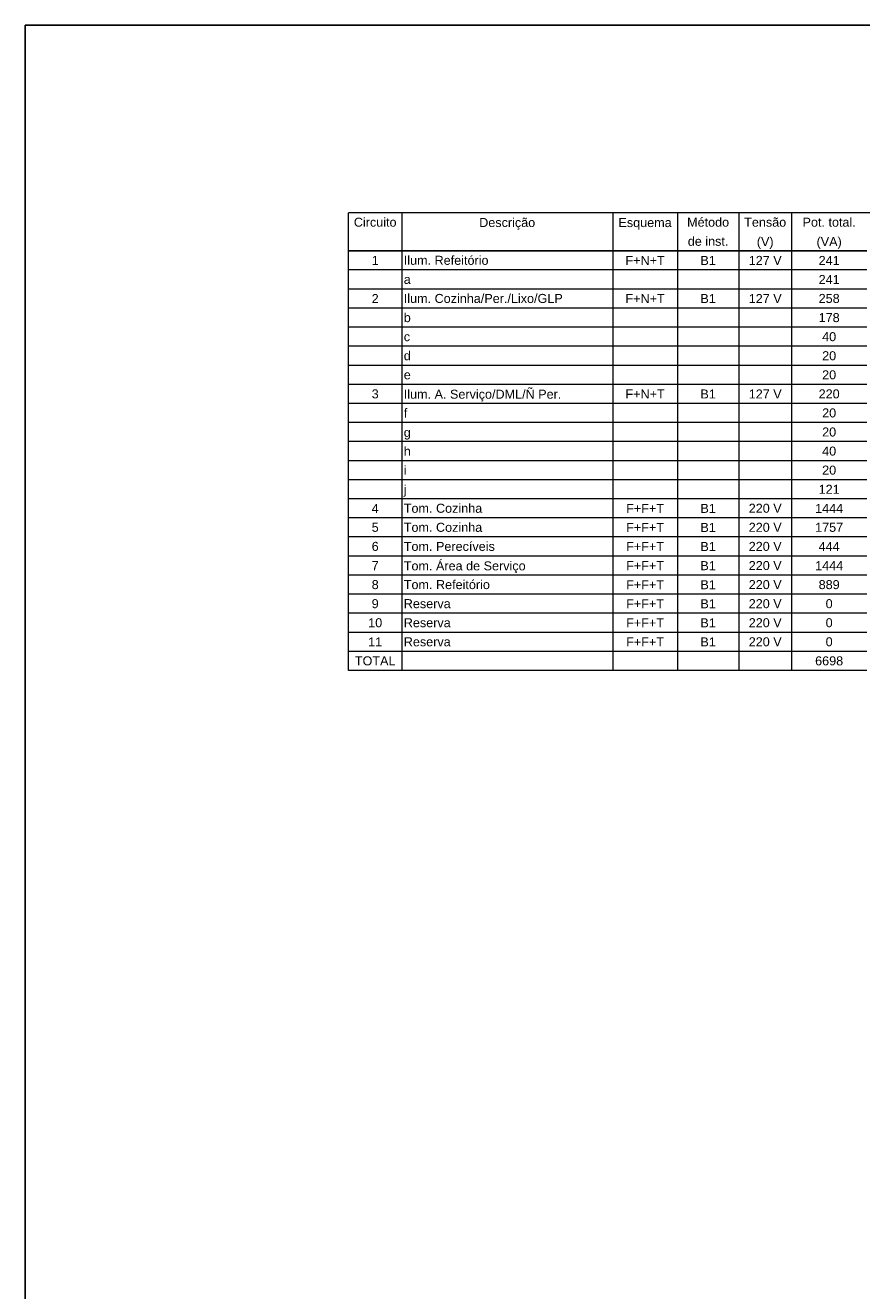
# Model space of a CAD drawing. Header units: millimetres. Extents: x 55082 to 85113, y -5867 to -946.
# Tile 19 of 77: x 55082 to 55898, y -2980 to -1746. Entities that reach past the tile are written whole.
import ezdxf

# ---------------------------------------------------------------- set-up
doc = ezdxf.new("R2010")
doc.units = ezdxf.units.MM
doc.header["$MEASUREMENT"] = 0
doc.layers.add('DI-Tabelas', color=7, linetype='Continuous', lineweight=5)
doc.layers.add('M-6', color=6, linetype='Continuous')
doc.styles.add('Arial', font='arial.ttf')

msp = doc.modelspace()

# ---------------------------------------------------------------- linework, layer by layer
at = {"layer": 'DI-Tabelas'}
for p, q in [((56585.7, -1928.8), (55397.5, -1928.8)), ((55397.5, -1947.4), (55397.5, -1928.8)), ((55449.3, -1928.8), (55449.3, -1947.4)), ((55655.1, -1928.8), (55655.1, -1947.4)), ((55718.2, -1928.8), (55718.2, -1947.4)), ((55778.1, -1928.8), (55778.1, -1947.4)), ((55829.6, -1928.8), (55829.6, -1947.4)), ((55397.5, -1966), (55397.5, -1947.4)), ((55449.3, -1947.4), (55449.3, -1966)), ((55655.1, -1947.4), (55655.1, -1966)), ((55718.2, -1947.4), (55718.2, -1966)), ((55778.1, -1947.4), (55778.1, -1966)), ((55829.6, -1947.4), (55829.6, -1966)), ((55449.3, -1966), (55397.5, -1966)), ((55397.5, -1984.6), (55397.5, -1966)), ((55397.5, -1966), (55449.3, -1966)), ((55655.1, -1966), (55449.3, -1966)), ((55449.3, -1966), (55449.3, -1984.6)), ((55449.3, -1966), (55655.1, -1966)), ((55718.2, -1966), (55655.1, -1966)), ((55655.1, -1966), (55655.1, -1984.6)), ((55655.1, -1966), (55718.2, -1966)), ((55778.1, -1966), (55718.2, -1966)), ((55718.2, -1966), (55718.2, -1984.6)), ((55718.2, -1966), (55778.1, -1966)), ((55829.6, -1966), (55778.1, -1966)), ((55778.1, -1966), (55778.1, -1984.6)), ((55778.1, -1966), (55829.6, -1966)), ((55903, -1966), (55829.6, -1966)), ((55829.6, -1966), (55829.6, -1984.6)), ((55829.6, -1966), (55903, -1966)), ((55449.3, -1984.6), (55397.5, -1984.6)), ((55397.5, -2003.2), (55397.5, -1984.6)), ((55655.1, -1984.6), (55449.3, -1984.6)), ((55449.3, -1984.6), (55449.3, -2003.2)), ((55718.2, -1984.6), (55655.1, -1984.6)), ((55655.1, -1984.6), (55655.1, -2003.2)), ((55778.1, -1984.6), (55718.2, -1984.6)), ((55718.2, -1984.6), (55718.2, -2003.2)), ((55829.6, -1984.6), (55778.1, -1984.6)), ((55778.1, -1984.6), (55778.1, -2003.2)), ((55903, -1984.6), (55829.6, -1984.6)), ((55829.6, -1984.6), (55829.6, -2003.2)), ((55449.3, -2003.2), (55397.5, -2003.2)), ((55397.5, -2021.8), (55397.5, -2003.2)), ((55655.1, -2003.2), (55449.3, -2003.2)), ((55449.3, -2003.2), (55449.3, -2021.8)), ((55718.2, -2003.2), (55655.1, -2003.2)), ((55655.1, -2003.2), (55655.1, -2021.8)), ((55778.1, -2003.2), (55718.2, -2003.2)), ((55718.2, -2003.2), (55718.2, -2021.8)), ((55829.6, -2003.2), (55778.1, -2003.2)), ((55778.1, -2003.2), (55778.1, -2021.8)), ((55903, -2003.2), (55829.6, -2003.2)), ((55829.6, -2003.2), (55829.6, -2021.8)), ((55449.3, -2021.8), (55397.5, -2021.8)), ((55397.5, -2040.5), (55397.5, -2021.8)), ((55655.1, -2021.8), (55449.3, -2021.8)), ((55449.3, -2021.8), (55449.3, -2040.5)), ((55718.2, -2021.8), (55655.1, -2021.8)), ((55655.1, -2021.8), (55655.1, -2040.5)), ((55778.1, -2021.8), (55718.2, -2021.8)), ((55718.2, -2021.8), (55718.2, -2040.5)), ((55829.6, -2021.8), (55778.1, -2021.8)), ((55778.1, -2021.8), (55778.1, -2040.5)), ((55903, -2021.8), (55829.6, -2021.8)), ((55829.6, -2021.8), (55829.6, -2040.5)), ((55449.3, -2040.5), (55397.5, -2040.5)), ((55397.5, -2059.1), (55397.5, -2040.5)), ((55655.1, -2040.5), (55449.3, -2040.5)), ((55449.3, -2040.5), (55449.3, -2059.1)), ((55718.2, -2040.5), (55655.1, -2040.5)), ((55655.1, -2040.5), (55655.1, -2059.1)), ((55778.1, -2040.5), (55718.2, -2040.5)), ((55718.2, -2040.5), (55718.2, -2059.1)), ((55829.6, -2040.5), (55778.1, -2040.5)), ((55778.1, -2040.5), (55778.1, -2059.1)), ((55903, -2040.5), (55829.6, -2040.5)), ((55829.6, -2040.5), (55829.6, -2059.1)), ((55449.3, -2059.1), (55397.5, -2059.1)), ((55397.5, -2077.7), (55397.5, -2059.1)), ((55655.1, -2059.1), (55449.3, -2059.1)), ((55449.3, -2059.1), (55449.3, -2077.7)), ((55718.2, -2059.1), (55655.1, -2059.1)), ((55655.1, -2059.1), (55655.1, -2077.7)), ((55778.1, -2059.1), (55718.2, -2059.1)), ((55718.2, -2059.1), (55718.2, -2077.7)), ((55829.6, -2059.1), (55778.1, -2059.1)), ((55778.1, -2059.1), (55778.1, -2077.7)), ((55903, -2059.1), (55829.6, -2059.1)), ((55829.6, -2059.1), (55829.6, -2077.7)), ((55449.3, -2077.7), (55397.5, -2077.7)), ((55397.5, -2096.3), (55397.5, -2077.7)), ((55655.1, -2077.7), (55449.3, -2077.7)), ((55449.3, -2077.7), (55449.3, -2096.3)), ((55718.2, -2077.7), (55655.1, -2077.7)), ((55655.1, -2077.7), (55655.1, -2096.3)), ((55778.1, -2077.7), (55718.2, -2077.7)), ((55718.2, -2077.7), (55718.2, -2096.3)), ((55829.6, -2077.7), (55778.1, -2077.7)), ((55778.1, -2077.7), (55778.1, -2096.3)), ((55903, -2077.7), (55829.6, -2077.7)), ((55829.6, -2077.7), (55829.6, -2096.3)), ((55449.3, -2096.3), (55397.5, -2096.3)), ((55397.5, -2114.9), (55397.5, -2096.3)), ((55655.1, -2096.3), (55449.3, -2096.3)), ((55449.3, -2096.3), (55449.3, -2114.9)), ((55718.2, -2096.3), (55655.1, -2096.3)), ((55655.1, -2096.3), (55655.1, -2114.9)), ((55778.1, -2096.3), (55718.2, -2096.3)), ((55718.2, -2096.3), (55718.2, -2114.9)), ((55829.6, -2096.3), (55778.1, -2096.3)), ((55778.1, -2096.3), (55778.1, -2114.9)), ((55903, -2096.3), (55829.6, -2096.3)), ((55829.6, -2096.3), (55829.6, -2114.9)), ((55449.3, -2114.9), (55397.5, -2114.9)), ((55397.5, -2133.5), (55397.5, -2114.9)), ((55655.1, -2114.9), (55449.3, -2114.9)), ((55449.3, -2114.9), (55449.3, -2133.5)), ((55718.2, -2114.9), (55655.1, -2114.9)), ((55655.1, -2114.9), (55655.1, -2133.5)), ((55778.1, -2114.9), (55718.2, -2114.9)), ((55718.2, -2114.9), (55718.2, -2133.5)), ((55829.6, -2114.9), (55778.1, -2114.9)), ((55778.1, -2114.9), (55778.1, -2133.5)), ((55903, -2114.9), (55829.6, -2114.9)), ((55829.6, -2114.9), (55829.6, -2133.5)), ((55449.3, -2133.5), (55397.5, -2133.5)), ((55397.5, -2152.1), (55397.5, -2133.5)), ((55655.1, -2133.5), (55449.3, -2133.5)), ((55449.3, -2133.5), (55449.3, -2152.1)), ((55718.2, -2133.5), (55655.1, -2133.5)), ((55655.1, -2133.5), (55655.1, -2152.1)), ((55778.1, -2133.5), (55718.2, -2133.5)), ((55718.2, -2133.5), (55718.2, -2152.1)), ((55829.6, -2133.5), (55778.1, -2133.5)), ((55778.1, -2133.5), (55778.1, -2152.1)), ((55903, -2133.5), (55829.6, -2133.5)), ((55829.6, -2133.5), (55829.6, -2152.1)), ((55449.3, -2152.1), (55397.5, -2152.1)), ((55397.5, -2170.7), (55397.5, -2152.1)), ((55655.1, -2152.1), (55449.3, -2152.1)), ((55449.3, -2152.1), (55449.3, -2170.7)), ((55718.2, -2152.1), (55655.1, -2152.1)), ((55655.1, -2152.1), (55655.1, -2170.7)), ((55778.1, -2152.1), (55718.2, -2152.1)), ((55718.2, -2152.1), (55718.2, -2170.7)), ((55829.6, -2152.1), (55778.1, -2152.1)), ((55778.1, -2152.1), (55778.1, -2170.7)), ((55903, -2152.1), (55829.6, -2152.1)), ((55829.6, -2152.1), (55829.6, -2170.7)), ((55449.3, -2170.7), (55397.5, -2170.7)), ((55397.5, -2189.3), (55397.5, -2170.7)), ((55655.1, -2170.7), (55449.3, -2170.7)), ((55449.3, -2170.7), (55449.3, -2189.3)), ((55718.2, -2170.7), (55655.1, -2170.7)), ((55655.1, -2170.7), (55655.1, -2189.3)), ((55778.1, -2170.7), (55718.2, -2170.7)), ((55718.2, -2170.7), (55718.2, -2189.3)), ((55829.6, -2170.7), (55778.1, -2170.7)), ((55778.1, -2170.7), (55778.1, -2189.3)), ((55903, -2170.7), (55829.6, -2170.7)), ((55829.6, -2170.7), (55829.6, -2189.3)), ((55449.3, -2189.3), (55397.5, -2189.3)), ((55397.5, -2207.9), (55397.5, -2189.3)), ((55655.1, -2189.3), (55449.3, -2189.3)), ((55449.3, -2189.3), (55449.3, -2207.9)), ((55718.2, -2189.3), (55655.1, -2189.3)), ((55655.1, -2189.3), (55655.1, -2207.9)), ((55778.1, -2189.3), (55718.2, -2189.3)), ((55718.2, -2189.3), (55718.2, -2207.9)), ((55829.6, -2189.3), (55778.1, -2189.3)), ((55778.1, -2189.3), (55778.1, -2207.9)), ((55903, -2189.3), (55829.6, -2189.3)), ((55829.6, -2189.3), (55829.6, -2207.9)), ((55449.3, -2207.9), (55397.5, -2207.9)), ((55397.5, -2226.5), (55397.5, -2207.9)), ((55655.1, -2207.9), (55449.3, -2207.9)), ((55449.3, -2207.9), (55449.3, -2226.5)), ((55718.2, -2207.9), (55655.1, -2207.9)), ((55655.1, -2207.9), (55655.1, -2226.5)), ((55778.1, -2207.9), (55718.2, -2207.9)), ((55718.2, -2207.9), (55718.2, -2226.5)), ((55829.6, -2207.9), (55778.1, -2207.9)), ((55778.1, -2207.9), (55778.1, -2226.5)), ((55903, -2207.9), (55829.6, -2207.9)), ((55829.6, -2207.9), (55829.6, -2226.5)), ((55449.3, -2226.5), (55397.5, -2226.5)), ((55397.5, -2245.1), (55397.5, -2226.5)), ((55655.1, -2226.5), (55449.3, -2226.5)), ((55449.3, -2226.5), (55449.3, -2245.1)), ((55718.2, -2226.5), (55655.1, -2226.5)), ((55655.1, -2226.5), (55655.1, -2245.1)), ((55778.1, -2226.5), (55718.2, -2226.5)), ((55718.2, -2226.5), (55718.2, -2245.1)), ((55829.6, -2226.5), (55778.1, -2226.5)), ((55778.1, -2226.5), (55778.1, -2245.1)), ((55903, -2226.5), (55829.6, -2226.5)), ((55829.6, -2226.5), (55829.6, -2245.1)), ((55449.3, -2245.1), (55397.5, -2245.1)), ((55397.5, -2263.8), (55397.5, -2245.1)), ((55655.1, -2245.1), (55449.3, -2245.1)), ((55449.3, -2245.1), (55449.3, -2263.8)), ((55718.2, -2245.1), (55655.1, -2245.1)), ((55655.1, -2245.1), (55655.1, -2263.8)), ((55778.1, -2245.1), (55718.2, -2245.1)), ((55718.2, -2245.1), (55718.2, -2263.8)), ((55829.6, -2245.1), (55778.1, -2245.1)), ((55778.1, -2245.1), (55778.1, -2263.8)), ((55903, -2245.1), (55829.6, -2245.1)), ((55829.6, -2245.1), (55829.6, -2263.8)), ((55449.3, -2263.8), (55397.5, -2263.8)), ((55397.5, -2282.4), (55397.5, -2263.8)), ((55655.1, -2263.8), (55449.3, -2263.8)), ((55449.3, -2263.8), (55449.3, -2282.4)), ((55718.2, -2263.8), (55655.1, -2263.8)), ((55655.1, -2263.8), (55655.1, -2282.4)), ((55778.1, -2263.8), (55718.2, -2263.8)), ((55718.2, -2263.8), (55718.2, -2282.4)), ((55829.6, -2263.8), (55778.1, -2263.8)), ((55778.1, -2263.8), (55778.1, -2282.4)), ((55903, -2263.8), (55829.6, -2263.8)), ((55829.6, -2263.8), (55829.6, -2282.4)), ((55449.3, -2282.4), (55397.5, -2282.4)), ((55397.5, -2301), (55397.5, -2282.4)), ((55655.1, -2282.4), (55449.3, -2282.4)), ((55449.3, -2282.4), (55449.3, -2301)), ((55718.2, -2282.4), (55655.1, -2282.4)), ((55655.1, -2282.4), (55655.1, -2301)), ((55778.1, -2282.4), (55718.2, -2282.4)), ((55718.2, -2282.4), (55718.2, -2301)), ((55829.6, -2282.4), (55778.1, -2282.4)), ((55778.1, -2282.4), (55778.1, -2301)), ((55903, -2282.4), (55829.6, -2282.4)), ((55829.6, -2282.4), (55829.6, -2301)), ((55449.3, -2301), (55397.5, -2301)), ((55397.5, -2319.6), (55397.5, -2301)), ((55655.1, -2301), (55449.3, -2301)), ((55449.3, -2301), (55449.3, -2319.6)), ((55718.2, -2301), (55655.1, -2301)), ((55655.1, -2301), (55655.1, -2319.6)), ((55778.1, -2301), (55718.2, -2301)), ((55718.2, -2301), (55718.2, -2319.6)), ((55829.6, -2301), (55778.1, -2301)), ((55778.1, -2301), (55778.1, -2319.6)), ((55903, -2301), (55829.6, -2301)), ((55829.6, -2301), (55829.6, -2319.6)), ((55449.3, -2319.6), (55397.5, -2319.6)), ((55397.5, -2338.2), (55397.5, -2319.6)), ((55655.1, -2319.6), (55449.3, -2319.6)), ((55449.3, -2319.6), (55449.3, -2338.2)), ((55718.2, -2319.6), (55655.1, -2319.6)), ((55655.1, -2319.6), (55655.1, -2338.2)), ((55778.1, -2319.6), (55718.2, -2319.6)), ((55718.2, -2319.6), (55718.2, -2338.2)), ((55829.6, -2319.6), (55778.1, -2319.6)), ((55778.1, -2319.6), (55778.1, -2338.2)), ((55903, -2319.6), (55829.6, -2319.6)), ((55829.6, -2319.6), (55829.6, -2338.2)), ((55449.3, -2338.2), (55397.5, -2338.2)), ((55397.5, -2356.8), (55397.5, -2338.2)), ((55655.1, -2338.2), (55449.3, -2338.2)), ((55449.3, -2338.2), (55449.3, -2356.8)), ((55718.2, -2338.2), (55655.1, -2338.2)), ((55655.1, -2338.2), (55655.1, -2356.8)), ((55778.1, -2338.2), (55718.2, -2338.2)), ((55718.2, -2338.2), (55718.2, -2356.8)), ((55829.6, -2338.2), (55778.1, -2338.2)), ((55778.1, -2338.2), (55778.1, -2356.8)), ((55903, -2338.2), (55829.6, -2338.2)), ((55829.6, -2338.2), (55829.6, -2356.8)), ((55449.3, -2356.8), (55397.5, -2356.8)), ((55397.5, -2375.4), (55397.5, -2356.8)), ((55655.1, -2356.8), (55449.3, -2356.8)), ((55449.3, -2356.8), (55449.3, -2375.4)), ((55718.2, -2356.8), (55655.1, -2356.8)), ((55655.1, -2356.8), (55655.1, -2375.4)), ((55778.1, -2356.8), (55718.2, -2356.8)), ((55718.2, -2356.8), (55718.2, -2375.4)), ((55829.6, -2356.8), (55778.1, -2356.8)), ((55778.1, -2356.8), (55778.1, -2375.4)), ((55903, -2356.8), (55829.6, -2356.8)), ((55829.6, -2356.8), (55829.6, -2375.4)), ((55449.3, -2375.4), (55397.5, -2375.4)), ((55655.1, -2375.4), (55449.3, -2375.4)), ((55718.2, -2375.4), (55655.1, -2375.4)), ((55778.1, -2375.4), (55718.2, -2375.4)), ((55829.6, -2375.4), (55778.1, -2375.4)), ((55903, -2375.4), (55829.6, -2375.4))]:
    msp.add_line(p, q, dxfattribs=at)
at = {"layer": 'M-6'}
for p, q in [((55082, -1745.9), (59852, -1745.9)), ((55082, -5866.7), (55082, -1745.9))]:
    msp.add_line(p, q, dxfattribs=at)

# ---------------------------------------------------------------- texts
at = {"layer": 'DI-Tabelas', "char_height": 8.8, "line_spacing_factor": 0.6, "style": 'Arial'}
for s, insert, width, attachment_point in [('Circuito', (55423.4, -1942.5), 83.332, 8), ('Descrição', (55552.2, -1945.4), 109.316, 8), ('Esquema', (55686.7, -1945.4), 103.87, 8), ('Método', (55748.2, -1942.5), 81.99, 8), ('Tensão', (55803.9, -1942.5), 82.004, 8), ('Pot. total.', (55866.3, -1942.5), 103.843, 8), ('de inst.', (55748.2, -1961.1), 79.254, 8), ('(V)', (55803.9, -1964), 32.772, 8), ('(VA)', (55866.3, -1964), 49.178, 8), ('1', (55423.4, -1979.7), 13.67, 8), ('Ilum. Refeitório', (55451.3, -1979.7), 165.295, 7), ('F+N+T', (55686.7, -1979.7), 76.517, 8), ('B1', (55748.2, -1979.7), 30.076, 8), ('127 V', (55803.9, -1979.7), 64.243, 8), ('241', (55866.3, -1979.7), 41.009, 8), ('241', (55866.3, -1998.3), 41.009, 8), ('a', (55451.3, -1998.3), 13.67, 7), ('2', (55423.4, -2016.9), 13.67, 8), ('Ilum. Cozinha/Per./Lixo/GLP', (55451.3, -2016.9), 310.173, 7), ('F+N+T', (55686.7, -2016.9), 76.517, 8), ('B1', (55748.2, -2016.9), 30.076, 8), ('127 V', (55803.9, -2016.9), 64.243, 8), ('258', (55866.3, -2016.9), 41.009, 8), ('b', (55451.3, -2035.6), 13.67, 7), ('178', (55866.3, -2035.6), 41.009, 8), ('c', (55451.3, -2054.2), 12.301, 7), ('40', (55866.3, -2054.2), 27.339, 8), ('d', (55451.3, -2072.8), 13.67, 7), ('20', (55866.3, -2072.8), 27.339, 8), ('e', (55451.3, -2091.4), 13.67, 7), ('20', (55866.3, -2091.4), 27.339, 8), ('3', (55423.4, -2110), 13.67, 8), ('F+N+T', (55686.7, -2110), 76.517, 8), ('B1', (55748.2, -2110), 30.076, 8), ('127 V', (55803.9, -2110), 64.243, 8), ('220', (55866.3, -2110), 41.009, 8), ('Ilum. A. Serviço/DML/Ñ Per.', (55451.3, -2112.9), 307.396, 7), ('f', (55451.3, -2128.6), 6.828, 7), ('20', (55866.3, -2128.6), 27.339, 8), ('20', (55866.3, -2147.2), 27.339, 8), ('g', (55451.3, -2150.1), 13.67, 7), ('h', (55451.3, -2165.8), 13.67, 7), ('40', (55866.3, -2165.8), 27.339, 8), ('i', (55451.3, -2184.4), 5.46, 7), ('20', (55866.3, -2184.4), 27.339, 8), ('j', (55451.3, -2205.9), 5.46, 7), ('121', (55866.3, -2203), 41.009, 8), ('Tom. Cozinha', (55451.3, -2221.6), 153.034, 7), ('220 V', (55803.9, -2221.6), 64.243, 8), ('4', (55423.4, -2221.6), 13.67, 8), ('F+F+T', (55686.7, -2221.6), 73.78, 8), ('B1', (55748.2, -2221.6), 30.076, 8), ('1444', (55866.3, -2221.6), 54.678, 8), ('5', (55423.4, -2240.2), 13.67, 8), ('Tom. Cozinha', (55451.3, -2240.2), 153.034, 7), ('F+F+T', (55686.7, -2240.2), 73.78, 8), ('B1', (55748.2, -2240.2), 30.076, 8), ('220 V', (55803.9, -2240.2), 64.243, 8), ('1757', (55866.3, -2240.2), 54.678, 8), ('Tom. Perecíveis', (55451.3, -2258.8), 177.623, 7), ('6', (55423.4, -2258.8), 13.67, 8), ('F+F+T', (55686.7, -2258.8), 73.78, 8), ('B1', (55748.2, -2258.8), 30.076, 8), ('220 V', (55803.9, -2258.8), 64.243, 8), ('444', (55866.3, -2258.8), 41.009, 8), ('7', (55423.4, -2277.5), 13.67, 8), ('Tom. Área de Serviço', (55451.3, -2280.4), 237.748, 7), ('F+F+T', (55686.7, -2277.5), 73.78, 8), ('B1', (55748.2, -2277.5), 30.076, 8), ('220 V', (55803.9, -2277.5), 64.243, 8), ('1444', (55866.3, -2277.5), 54.678, 8), ('Tom. Refeitório', (55451.3, -2296.1), 168.032, 7), ('8', (55423.4, -2296.1), 13.67, 8), ('F+F+T', (55686.7, -2296.1), 73.78, 8), ('B1', (55748.2, -2296.1), 30.076, 8), ('220 V', (55803.9, -2296.1), 64.243, 8), ('889', (55866.3, -2296.1), 41.009, 8), ('9', (55423.4, -2314.7), 13.67, 8), ('Reserva', (55451.3, -2314.7), 91.555, 7), ('F+F+T', (55686.7, -2314.7), 73.78, 8), ('B1', (55748.2, -2314.7), 30.076, 8), ('220 V', (55803.9, -2314.7), 64.243, 8), ('0', (55866.3, -2314.7), 13.67, 8), ('10', (55423.4, -2333.3), 27.339, 8), ('Reserva', (55451.3, -2333.3), 91.555, 7), ('F+F+T', (55686.7, -2333.3), 73.78, 8), ('B1', (55748.2, -2333.3), 30.076, 8), ('220 V', (55803.9, -2333.3), 64.243, 8), ('0', (55866.3, -2333.3), 13.67, 8), ('11', (55423.4, -2351.9), 27.339, 8), ('Reserva', (55451.3, -2351.9), 91.555, 7), ('F+F+T', (55686.7, -2351.9), 73.78, 8), ('B1', (55748.2, -2351.9), 30.076, 8), ('220 V', (55803.9, -2351.9), 64.243, 8), ('0', (55866.3, -2351.9), 13.67, 8), ('TOTAL', (55423.4, -2370.5), 79.254, 8), ('6698', (55866.3, -2370.5), 54.678, 8)]:
    msp.add_mtext(s, dxfattribs=dict(at, insert=insert, width=width, attachment_point=attachment_point))

doc.saveas('drawing.dxf')
